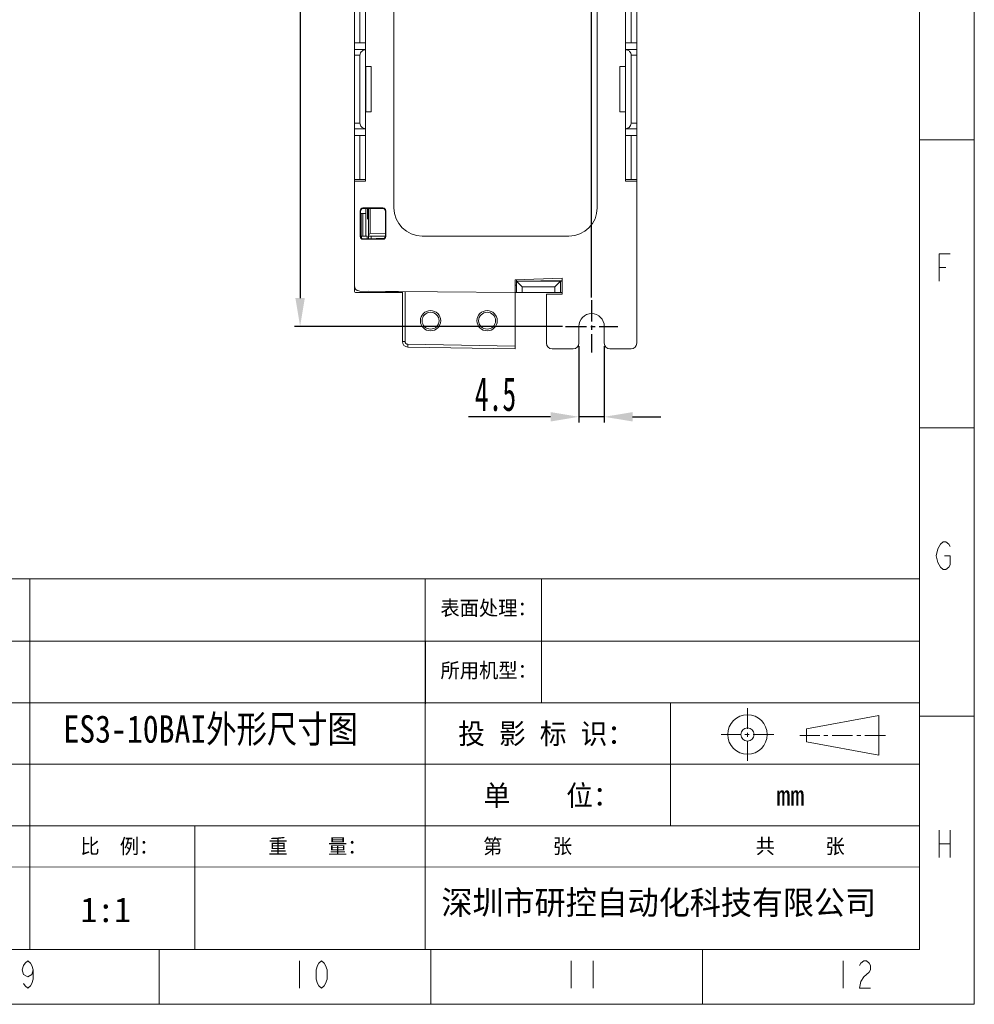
# Model space of a CAD drawing. Header units: millimetres. Extents: x 1111 to 2862, y 128 to 537.
# Tile 11 of 17: x 2693 to 2862, y 128 to 303. Entities that reach past the tile are written whole.
import ezdxf

# ---------------------------------------------------------------- set-up
doc = ezdxf.new("R2010")
doc.units = ezdxf.units.MM
doc.header["$LTSCALE"] = 10
doc.header["$PDMODE"] = 3
doc.header["$PDSIZE"] = 8
doc.linetypes.add('CENTER', pattern=[0.6, 0.375, -0.075, 0.075, -0.075])
doc.layers.get('0').update_dxf_attribs({"linetype": 'CONTINUOUS', "lineweight": 15})
doc.layers.get('Defpoints').update_dxf_attribs({"linetype": 'CONTINUOUS'})
doc.layers.add('标注层', color=7, linetype='CONTINUOUS', lineweight=9)
doc.styles.add('dim', font='txt', dxfattribs={"width": 0.6})
doc.styles.get("Standard").update_dxf_attribs({"font": 'txt', "width": 0.85})
doc.styles.add('图框', font='txt')
doc.dimstyles.get("Standard").update_dxf_attribs({"dimtxt": 6, "dimasz": 5, "dimexe": 1, "dimexo": 0.5, "dimgap": 1, "dimtad": 1, "dimdec": 1, "dimdsep": 46, "dimtxsty": 'dim', "dimcen": 0, "dimadec": 0, "dimazin": 0, "dimtp": 0.01, "dimtm": 0.01, "dimtfac": 1, "dimtdec": 1, "dimtmove": 0, "dimatfit": 3, "dimfxl": 1, "dimtolj": 1, "dimarcsym": 0})

# ---------------------------------------------------------------- blocks, each defined once
blk = doc.blocks.new('A$C642B7837')
at = {"color": 2, "linetype": 'Continuous'}
for p, q in [((594, 0), (594, 420)), ((584, 157.5), (594, 157.5)), ((587.58, 134.23), (588.83, 134.23)), ((584, 105), (594, 105)), ((584, 52.5), (594, 52.5)), ((587.58, 31.73), (587.58, 26.73)), ((589.58, 31.73), (589.58, 26.73)), ((587.58, 29.23), (589.58, 29.23)), ((445.5, 0), (445.5, 10)), ((495, 0), (495, 10)), ((544.5, 0), (544.5, 10)), ((471.1, 7.92), (471.1, 2.92)), ((520.6, 7.92), (520.6, 2.92)), ((524.6, 7.92), (524.6, 2.92)), ((570.1, 7.92), (570.1, 2.92)), ((0, 0), (594, 0))]:
    blk.add_line(p, q, dxfattribs=at)
at = {"color": 7, "linetype": 'Continuous'}
for p, q in [((584, 410), (584, 10)), ((422, 10), (422, 77.5)), ((494, 10), (494, 77.5)), ((515.17, 77.5), (515.17, 54.94)), ((404, 66.14), (584, 66.14)), ((421.8, 66.14), (494.02, 66.14)), ((494.02, 66.14), (494.02, 54.77)), ((314, 54.95), (584, 54.95)), ((538.69, 54.95), (538.69, 32.5)), ((563.44, 50.19), (576.64, 52.59)), ((576.64, 45.39), (576.64, 52.59)), ((563.44, 47.79), (563.44, 50.19)), ((563.44, 47.79), (576.64, 45.39)), ((404, 43.75), (584, 43.75)), ((404, 32.5), (584, 32.5)), ((452, 10), (452, 32.5)), ((584, 10), (25, 10))]:
    blk.add_line(p, q, dxfattribs=at)
at = {"linetype": 'Continuous'}
for p, q in [((314, 77.5), (584, 77.5)), ((584, 25.02), (404, 25))]:
    blk.add_line(p, q, dxfattribs=at)
for p in [(584, 77.5), (314, 10)]:
    blk.add_line(p, (584, 10))
at = {"color": 1, "linetype": 'CENTER'}
for p, q in [((552.68, 53.95), (552.68, 44.35)), ((557.48, 49.15), (547.88, 49.15)), ((577.84, 48.99), (562.24, 48.99))]:
    blk.add_line(p, q, dxfattribs=at)
at = {"color": 2, "linetype": 'Continuous'}
for points in [[(587.58, 131.73), (587.58, 136.73), (589.58, 136.73)], [(588.58, 81.73), (589.58, 81.73), (589.58, 80.06), (589.33, 79.65), (588.83, 79.23), (588.33, 79.23), (587.83, 79.65), (587.58, 80.06), (587.33, 80.48), (587.08, 81.73), (587.33, 82.98), (587.83, 83.81)], [(587.83, 83.81), (588.33, 84.23), (588.83, 84.23), (589.33, 83.81), (589.58, 83.4)], [(422.6, 6.26), (422.35, 5.42), (421.6, 5.01), (420.85, 5.42), (420.6, 6.26), (420.85, 7.09), (421.1, 7.51), (421.6, 7.92), (422.1, 7.51), (422.35, 7.09), (422.6, 6.26), (422.6, 4.59), (422.35, 3.76), (422.1, 3.34), (421.6, 2.92), (421.1, 3.34), (420.85, 3.76)], [(475.1, 2.92), (474.6, 3.34), (474.35, 3.76), (474.1, 4.59), (474.1, 6.26), (474.35, 7.09), (474.6, 7.51), (475.1, 7.92), (475.6, 7.51), (475.85, 7.09), (476.1, 6.26), (476.1, 4.59), (475.85, 3.76), (475.6, 3.34), (475.1, 2.92)], [(573.1, 7.09), (573.35, 7.51), (573.85, 7.92), (574.35, 7.92), (574.85, 7.51), (575.1, 7.09), (575.1, 6.26), (574.85, 5.84)], [(574.85, 5.84), (573.85, 5.01), (573.35, 4.17), (573.1, 2.92), (575.1, 2.92)]]:
    blk.add_lwpolyline(points, dxfattribs=at)
at = {"color": 7, "linetype": 'Continuous'}
for radius in [3.6, 1.2]:
    blk.add_circle((552.68, 49.15), radius, dxfattribs=at)
at = {"color": 3, "attachment_point": 1, "style": '图框'}
for s, insert, char_height, width in [('表面处理：', (496.75, 73.55), 2.7, 36.319), ('所用机型：', (496.77, 62.19), 2.7, 36.319), ('投 影 标 识：', (500, 51.17), 3.75, 36.319), ('单    位：', (504.6, 39.92), 3.75, 36.319), ('mm', (557.93, 39.92), 3.75, 36.319), ('比  例：', (431.18, 30.14), 2.7, 18.4997), ('重    量：', (465.44, 30.14), 2.7, 18.4997), ('第     张', (504.53, 30.15), 2.7, 26.1978), ('共     张', (554.18, 30.15), 2.7, 26.1978), ('深圳市研控自动化科技有限公司', (496.94, 20.7), 4.35, 92.5518), ('1:1', (431.21, 19.47), 4.5, 18.4997)]:
    blk.add_mtext(s, dxfattribs=dict(at, insert=insert, char_height=char_height, width=width))
blk = doc.blocks.new('*D10')
at = {"layer": 'Defpoints', "color": 0, "transparency": 16777216}
for p in [(2793.77, 422.58), (2756.77, 413.98), (2793.77, 252.98)]:
    blk.add_point(p, dxfattribs=at)
at = {"layer": '标注层', "color": 0, "lineweight": -2, "transparency": 16777216}
for p, q in [((2756.77, 414.48), (2756.77, 423.58)), ((2761.77, 422.58), (2788.77, 422.58)), ((2793.77, 253.48), (2793.77, 423.58))]:
    blk.add_line(p, q, dxfattribs=at)
at = {"layer": '标注层', "color": 0, "transparency": 16777216}
for points in [[(2761.77, 423.41), (2761.77, 421.74), (2756.77, 422.58)], [(2788.77, 423.41), (2788.77, 421.74), (2793.77, 422.58)]]:
    blk.add_solid(points, dxfattribs=at)
at = {"layer": '标注层', "color": 0, "transparency": 16777216, "insert": (2775.27, 426.58), "char_height": 6, "attachment_point": 5, "style": 'dim'}
blk.add_mtext('\\A1;37', dxfattribs=at)
blk = doc.blocks.new('*D13')
at = {"layer": 'Defpoints', "color": 0, "transparency": 16777216}
for p in [(2752.14, 409.35), (2742.17, 248.35), (2789.14, 248.35)]:
    blk.add_point(p, dxfattribs=at)
at = {"layer": '标注层', "color": 0, "lineweight": -2, "transparency": 16777216}
for p, q in [((2751.64, 409.35), (2741.17, 409.35)), ((2742.17, 404.35), (2742.17, 253.35)), ((2788.64, 248.35), (2741.17, 248.35))]:
    blk.add_line(p, q, dxfattribs=at)
at = {"layer": '标注层', "color": 0, "transparency": 16777216}
for points in [[(2741.33, 404.35), (2743, 404.35), (2742.17, 409.35)], [(2741.33, 253.35), (2743, 253.35), (2742.17, 248.35)]]:
    blk.add_solid(points, dxfattribs=at)
at = {"layer": '标注层', "color": 0, "transparency": 16777216, "insert": (2738.17, 328.85), "char_height": 6, "attachment_point": 5, "rotation": 90, "style": 'dim'}
blk.add_mtext('\\A1;161', dxfattribs=at)
blk = doc.blocks.new('*D14')
at = {"layer": 'Defpoints', "color": 0, "transparency": 16777216}
for p in [(2791.52, 245.35), (2796.02, 245.35), (2791.52, 232.33)]:
    blk.add_point(p, dxfattribs=at)
at = {"layer": '标注层', "color": 0, "lineweight": -2, "transparency": 16777216}
for p, q in [((2791.52, 244.85), (2791.52, 231.33)), ((2796.02, 244.85), (2796.02, 231.33)), ((2786.52, 232.33), (2771.98, 232.33)), ((2796.02, 232.33), (2791.52, 232.33)), ((2801.02, 232.33), (2806.02, 232.33))]:
    blk.add_line(p, q, dxfattribs=at)
at = {"layer": '标注层', "color": 0, "transparency": 16777216}
for points in [[(2786.52, 233.16), (2786.52, 231.5), (2791.52, 232.33)], [(2801.02, 233.16), (2801.02, 231.5), (2796.02, 232.33)]]:
    blk.add_solid(points, dxfattribs=at)
at = {"layer": '标注层', "color": 0, "transparency": 16777216, "insert": (2776.75, 236.33), "char_height": 6, "attachment_point": 5, "style": 'dim'}
blk.add_mtext('\\A1;4.5', dxfattribs=at)

msp = doc.modelspace()

# ---------------------------------------------------------------- linework, layer by layer
at = {"color": 7, "linetype": 'Continuous'}
for p, q in [((2801.77, 245.35), (2801.77, 414.15)), ((2751.77, 255.59), (2751.77, 413.1)), ((2758.77, 399.35), (2758.77, 269.35)), ((2794.77, 269.35), (2794.77, 399.35)), ((2753.77, 274.05), (2753.77, 394.65)), ((2799.77, 274.05), (2799.77, 394.65)), ((2752.77, 370.15), (2752.77, 298.55)), ((2800.77, 298.55), (2800.77, 370.15)), ((2751.77, 298.55), (2753.78, 298.55)), ((2799.77, 298.55), (2801.77, 298.55)), ((2751.77, 297.35), (2753.78, 297.35)), ((2799.77, 297.35), (2801.77, 297.35)), ((2752.77, 296.35), (2751.77, 296.35)), ((2752.77, 296.35), (2752.77, 284.35)), ((2801.77, 296.35), (2800.77, 296.35)), ((2800.77, 284.35), (2800.77, 296.35)), ((2754.77, 294.35), (2753.77, 294.35)), ((2753.78, 294.35), (2753.78, 286.35)), ((2754.77, 286.35), (2754.77, 294.35)), ((2798.77, 294.35), (2799.77, 294.35)), ((2798.77, 294.35), (2798.77, 286.35)), ((2799.77, 286.35), (2799.77, 294.35)), ((2754.77, 286.35), (2753.77, 286.35)), ((2798.77, 286.35), (2799.77, 286.35)), ((2751.77, 284.35), (2752.77, 284.35)), ((2800.77, 284.35), (2801.77, 284.35)), ((2753.78, 283.35), (2751.77, 283.35)), ((2801.77, 283.35), (2799.77, 283.35)), ((2753.78, 282.15), (2751.77, 282.15)), ((2752.77, 282.15), (2752.77, 274.35)), ((2799.77, 282.15), (2801.77, 282.15)), ((2800.77, 274.35), (2800.77, 282.15)), ((2751.77, 274.35), (2753.78, 274.35)), ((2751.77, 274.05), (2753.77, 274.05)), ((2799.77, 274.35), (2801.77, 274.35)), ((2801.77, 274.05), (2799.77, 274.05)), ((2752.8, 268.82), (2752.87, 268.75)), ((2752.8, 264.28), (2752.8, 268.82)), ((2752.87, 268.75), (2752.87, 264.35)), ((2753.3, 269.32), (2756.84, 269.32)), ((2753.37, 269.25), (2753.3, 269.32)), ((2756.77, 269.25), (2753.37, 269.25)), ((2753.79, 269.25), (2753.79, 268.35)), ((2754.1, 269.25), (2754.1, 267.35)), ((2754.11, 267.35), (2754.11, 269.25)), ((2754.27, 263.85), (2754.27, 269.25)), ((2754.56, 269.25), (2754.56, 264.85)), ((2756.84, 269.32), (2756.77, 269.25)), ((2757.27, 268.75), (2757.34, 268.82)), ((2757.27, 264.35), (2757.27, 268.75)), ((2757.34, 268.82), (2757.34, 264.28)), ((2753.78, 268.35), (2752.97, 268.35)), ((2752.97, 264.35), (2752.97, 268.35)), ((2753.27, 264.35), (2753.27, 268.35)), ((2753.78, 264.35), (2753.78, 268.35)), ((2754.1, 267.35), (2754.11, 267.35)), ((2752.87, 264.35), (2752.8, 264.28)), ((2752.87, 264.35), (2754.05, 264.35)), ((2753.06, 263.96), (2753.06, 264.35)), ((2753.3, 263.78), (2753.37, 263.85)), ((2756.84, 263.78), (2753.3, 263.78)), ((2753.37, 263.85), (2756.77, 263.85)), ((2754.05, 263.85), (2754.05, 264.35)), ((2757.05, 263.95), (2754.22, 263.85)), ((2754.27, 264.35), (2757.27, 264.3)), ((2757.27, 264.8), (2754.56, 264.85)), ((2754.75, 264.34), (2754.75, 263.87)), ((2756.77, 263.85), (2756.84, 263.78)), ((2757.34, 264.28), (2757.27, 264.35)), ((2763.77, 264.35), (2789.77, 264.35)), ((2788.57, 256.88), (2780.27, 256.59)), ((2780.27, 244.35), (2780.27, 256.59)), ((2780.47, 256.59), (2780.47, 256.35)), ((2780.47, 256.36), (2788.27, 256.36)), ((2780.47, 254.35), (2780.47, 256.35)), ((2780.47, 256.35), (2781.48, 255.35)), ((2788.57, 256.41), (2784.77, 256.41)), ((2784.77, 256.41), (2784.77, 256.4)), ((2784.77, 256.4), (2788.57, 256.4)), ((2788.27, 256.36), (2787.27, 255.35)), ((2788.57, 256.37), (2788.27, 256.37)), ((2788.27, 256.35), (2788.27, 254.35)), ((2788.57, 254.05), (2788.57, 256.88)), ((2751.77, 255.51), (2751.77, 254.55)), ((2780.27, 254.35), (2752.77, 254.59)), ((2780.47, 255.62), (2780.27, 255.62)), ((2781.48, 255.35), (2787.27, 255.35)), ((2781.48, 254.35), (2781.48, 255.35)), ((2787.27, 255.35), (2787.27, 254.35)), ((2751.97, 254.35), (2760.27, 254.35)), ((2754.27, 254.58), (2760.27, 254.47)), ((2760.27, 245.68), (2760.27, 254.47)), ((2760.75, 254.52), (2760.75, 245.68)), ((2780.27, 254.35), (2788.57, 254.35)), ((2785.77, 254.05), (2788.57, 254.05)), ((2785.77, 254.05), (2785.77, 245.35)), ((2791.52, 245.35), (2791.52, 248.35)), ((2796.02, 245.35), (2796.02, 248.35)), ((2760.27, 245.68), (2760.75, 245.68)), ((2780.27, 244.85), (2761.25, 245.18)), ((2761.25, 244.68), (2780.27, 244.35)), ((2790.52, 244.35), (2786.77, 244.35)), ((2800.77, 244.35), (2797.02, 244.35))]:
    msp.add_line(p, q, dxfattribs=at)
for centre, radius in [((2765.27, 249.35), 1.8), ((2775.27, 249.35), 1.8), ((2765.27, 249.35), 1.5), ((2775.27, 249.35), 1.5)]:
    msp.add_circle(centre, radius, dxfattribs=at)
for centre, radius, start, end in [((2799.77, 296.34), 1.01, 77.6781, 89.981), ((2753.78, 284.36), 1.01, 257.6781, 269.981), ((2763.77, 269.35), 5, 180, 270), ((2789.77, 269.35), 5, 270, 0), ((2753.36, 264.35), 0.494, 202.2136, 207.0549), ((2752.77, 255.59), 1, 180, 269.5), ((2752.67, 255.51), 0.9, 202.2439, 246.7669), ((2751.97, 254.55), 0.2, 180, 270), ((2793.77, 248.35), 2.25, 0, 180), ((2761.27, 245.68), 1, 180, 269), ((2786.77, 245.35), 1, 180, 270), ((2790.52, 245.35), 1, 270, 0), ((2797.02, 245.35), 1, 180, 270), ((2800.77, 245.35), 1, 270, 0)]:
    msp.add_arc(centre, radius, start, end, dxfattribs=at)
for centre, major_axis, start_param, end_param in [((2753.3, 268.82), (0.354, -0.354), 2.356347, 3.926839), ((2756.84, 268.82), (0.354, 0.354), -0.785246, 0.785246), ((2753.3, 264.28), (0.354, 0.354), 2.356347, 3.926839), ((2756.84, 264.28), (0.354, -0.354), -0.785246, 0.785246)]:
    msp.add_ellipse(centre, major_axis=major_axis, ratio=0.999695, start_param=start_param, end_param=end_param, dxfattribs=at)
for points, knots in [([(2752.77, 296.35), (2752.77, 296.5), (2752.84, 296.8), (2753.1, 297.12), (2753.43, 297.31), (2753.66, 297.35), (2753.78, 297.35)], [0, 0, 0, 0, 0.293496, 0.551929, 0.782386, 1, 1, 1, 1]), ([(2799.98, 297.33), (2800.18, 297.28), (2800.48, 297.11), (2800.72, 296.73), (2800.77, 296.48), (2800.77, 296.35)], [0, 0, 0, 0, 0.447837, 0.709681, 1, 1, 1, 1]), ([(2753.56, 283.37), (2753.36, 283.42), (2753.07, 283.59), (2752.82, 283.97), (2752.77, 284.22), (2752.77, 284.35)], [0, 0, 0, 0, 0.447837, 0.709681, 1, 1, 1, 1]), ([(2800.77, 284.35), (2800.77, 284.2), (2800.7, 283.91), (2800.44, 283.58), (2800.12, 283.39), (2799.88, 283.35), (2799.77, 283.35)], [0, 0, 0, 0, 0.293496, 0.551929, 0.782386, 1, 1, 1, 1]), ([(2753.36, 269.25), (2753.24, 269.25), (2752.97, 269.14), (2752.87, 268.88), (2752.87, 268.75)], [0, 0, 0, 0, 0.499792, 1, 1, 1, 1]), ([(2757.27, 268.75), (2757.27, 268.88), (2757.16, 269.15), (2756.9, 269.25), (2756.77, 269.25)], [0, 0, 0, 0, 0.49994, 1, 1, 1, 1]), ([(2752.92, 264.12), (2752.96, 264.04), (2753.09, 263.9), (2753.27, 263.85), (2753.36, 263.85)], [0, 0, 0, 0, 0.500125, 1, 1, 1, 1]), ([(2754.27, 264.4), (2754.27, 264.4), (2754.27, 264.43), (2754.29, 264.45), (2754.29, 264.47)], [0, 0, 0, 0, 0.204192, 1, 1, 1, 1]), ([(2754.29, 264.47), (2754.33, 264.53), (2754.42, 264.66), (2754.51, 264.78), (2754.56, 264.85)], [0, 0, 0, 0, 0.459234, 1, 1, 1, 1]), ([(2756.77, 263.85), (2756.9, 263.85), (2757.16, 263.95), (2757.27, 264.22), (2757.27, 264.35)], [0, 0, 0, 0, 0.500083, 1, 1, 1, 1]), ([(2761.25, 245.18), (2761.12, 245.18), (2760.86, 245.29), (2760.75, 245.56), (2760.75, 245.68)], [0, 0, 0, 0, 0.4999, 1, 1, 1, 1]), ([(2761.25, 245.18), (2761.24, 245.12), (2761.24, 245.03), (2761.24, 244.91), (2761.24, 244.83), (2761.25, 244.77), (2761.25, 244.72), (2761.25, 244.7), (2761.25, 244.68), (2761.25, 244.68)], [0, 0, 0, 0, 0.381927, 0.554516, 0.705713, 0.829895, 0.922444, 0.979584, 1, 1, 1, 1])]:
    msp.add_open_spline(points, degree=3, knots=knots, dxfattribs=at)
msp.add_open_spline([(2752.87, 264.35), (2752.87, 264.28), (2752.88, 264.22), (2752.91, 264.16)], degree=3, dxfattribs=at)
at = {"layer": '标注层', "color": 1, "linetype": 'CENTER', "lineweight": -2}
for p, q in [((2793.77, 252.98), (2793.77, 243.72)), ((2789.14, 248.35), (2798.4, 248.35))]:
    msp.add_line(p, q, dxfattribs=at)

# ---------------------------------------------------------------- block references
at = {"color": 3, "xscale": 0.9720000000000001, "yscale": 0.9720000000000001, "zscale": 0.9720000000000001}
msp.add_blockref('A$C642B7837', (2284.16, 128.29), dxfattribs=at)

# ---------------------------------------------------------------- texts
at = {"color": 3, "lineweight": 0, "insert": (2700.26, 179.47), "char_height": 4.86, "width": 58.306, "attachment_point": 1}
msp.add_mtext('ES3-10BAI外形尺寸图', dxfattribs=at)

# ---------------------------------------------------------------- dimensions: what is measured, and where the dimension line sits
at = {"layer": '标注层', "color": 3}
for base, p1, p2, picture, middle in [((2793.77, 422.58), (2756.77, 413.98), (2793.77, 252.98), '*D10', (2775.27, 426.58)), ((2791.52, 232.33), (2796.02, 245.35), (2791.52, 245.35), '*D14', (2776.75, 236.33))]:
    dim = msp.add_linear_dim(base=base, p1=p1, p2=p2, dimstyle='Standard', dxfattribs=at)
    dim.commit()
    dim.dimension.update_dxf_attribs({"geometry": picture, "text_midpoint": middle})
dim = msp.add_linear_dim(base=(2742.17, 248.35), p1=(2752.14, 409.35), p2=(2789.14, 248.35), angle=90, dimstyle='Standard', dxfattribs=at)
dim.commit()
dim.dimension.update_dxf_attribs({"geometry": '*D13', "text_midpoint": (2738.17, 328.85)})

doc.saveas('drawing.dxf')
